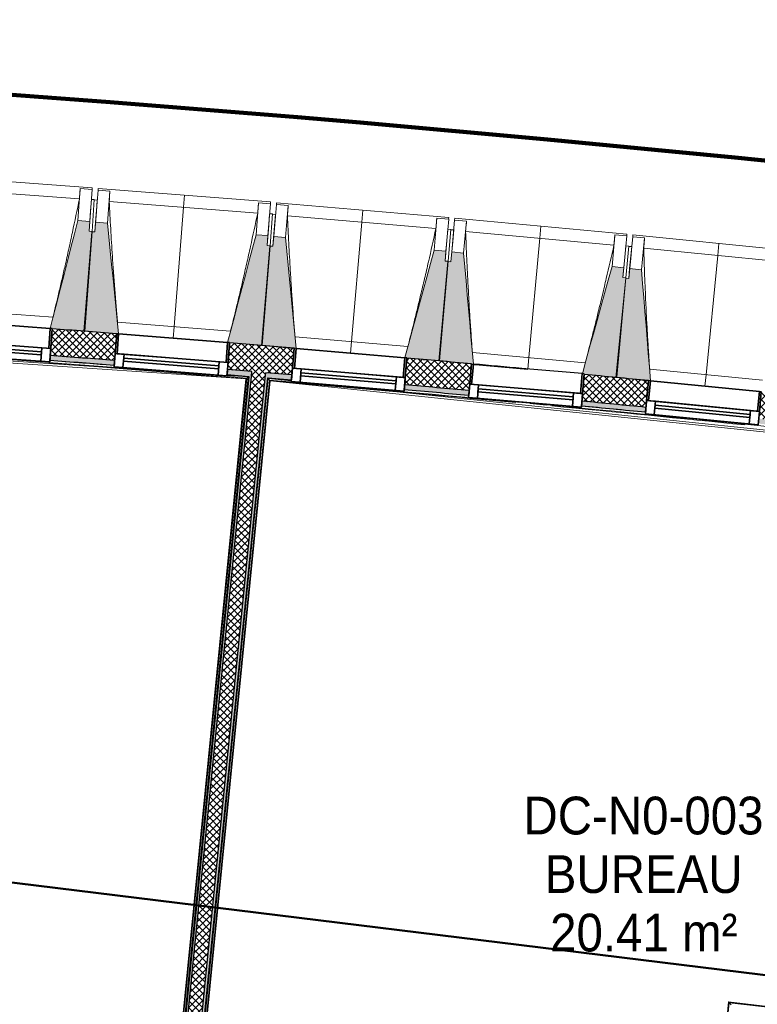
# Model space of a CAD drawing. Header units: centimetres. Extents: x -2631 to 8345, y -3715 to 485.
# Tile 36 of 82: x -1109 to -737, y -1789 to -1294. Entities that reach past the tile are written whole.
import ezdxf

# ---------------------------------------------------------------- set-up
doc = ezdxf.new("R2010")
doc.units = ezdxf.units.CM
for name, color, linetype, lineweight in [('0-1', 7, 'Continuous', 5), ('ANNOTATIONS-7', 7, 'Continuous', 50), ('HACHURE_C-3', 7, 'Continuous', 18), ('MENUISERIES', 7, 'Continuous', 18), ('MENUISERIES-1', 7, 'Continuous', 25), ('MUR', 7, 'Continuous', 25), ('MUR_C', 7, 'Continuous', 25), ('OSSATURE', 7, 'Continuous', 18), ('OSSATURE_C', 7, 'Continuous', 18), ('SERRU', 7, 'Continuous', 18), ('SERRU-traverse', 7, 'Continuous', 18), ('SOL', 7, 'Continuous', 25), ('Z', 7, 'Continuous', 18)]:
    doc.layers.add(name, color=color, linetype=linetype, lineweight=lineweight)
doc.layers.add('A-ANNO-NPLT', color=7, linetype='Continuous', lineweight=25, plot=False)
for name, color, linetype, lineweight, true_color in [('A-GLAZ-GLAS', 7, 'Continuous', 25, 0x5c63b1), ('ANNOTATIONS-6', 5, 'Continuous', 100, 0x0000ff), ('ETIQUETTE-1', 9, 'Continuous', 30, 0x808080), ('HACHURE_C-1', 7, 'Continuous', 25, 0xdadada), ('HACHURE_C-2', 7, 'Continuous', 5, 0xdadada), ('MENUISERIES-2', 7, 'Continuous', 25, 0x5c63b1), ('OSSATURE-1', 7, 'Continuous', 5, 0x787878), ('OSSATURE-2', 5, 'Continuous', 25, 0x0000ff)]:
    doc.layers.add(name, color=color, linetype=linetype, lineweight=lineweight, true_color=true_color)
doc.styles.add('Arial', font='arial.ttf', dxfattribs={"width": 0.9, "height": 19})
pattern_1 = [(45, (0, 0), (-1.767767, 1.767767), []), (135, (0, 0), (-1.767767, -1.767767), [])]

# ---------------------------------------------------------------- blocks, each defined once
blk = doc.blocks.new('XXX_VIDE FENETRE - 550-V11-2021_015_1114_DCE_1_50_Sols Chape')
at = {"layer": 'A-ANNO-NPLT'}
for p, q in [((-28.5, 0), (-28.5, -10)), ((-27.5, 0), (-28.5, 0)), ((-27.5, -10), (-27.5, 0)), ((28.5, 0), (27.5, 0)), ((27.5, 0), (27.5, -10)), ((28.5, -10), (28.5, 0)), ((-28.5, -10), (-27.5, -10)), ((-24, -10), (-28.5, -10)), ((-28.5, -10), (-28.5, -16.75)), ((-24, -16.75), (-24, -10)), ((24, -10), (24, -16.75)), ((28.5, -10), (24, -10)), ((27.5, -10), (28.5, -10)), ((28.5, -16.75), (28.5, -10)), ((-28.5, -16.75), (-24, -16.75)), ((24, -16.75), (28.5, -16.75))]:
    blk.add_line(p, q, dxfattribs=at)
at = {"layer": 'A-GLAZ-GLAS'}
for p, q in [((24, -12), (-24, -12)), ((-24, -12), (-24, -13.5)), ((-24, -13.5), (24, -13.5)), ((24, -13.5), (24, -12))]:
    blk.add_line(p, q, dxfattribs=at)
at = {"layer": 'MENUISERIES-1'}
for p, q in [((-27.51, 0), (27.51, 0)), ((-27.5, 0), (-27.5, -10)), ((27.5, 0), (-27.5, 0)), ((27.5, -10), (27.5, 0)), ((-28.5, -10), (-28.5, -0.07)), ((28.5, -0.07), (28.5, -10)), ((28.5, -10), (-28.5, -10)), ((-28.5, -16.75), (-28.5, -10)), ((-28.5, -10), (28.5, -10)), ((-27.5, -10), (27.5, -10)), ((24, -10), (-24, -10)), ((-24, -10.05), (-24, -16.75)), ((24, -16.75), (24, -10)), ((28.5, -10), (28.5, -16.75)), ((28.5, -16.75), (-28.5, -16.75)), ((-24, -16.75), (24, -16.75))]:
    blk.add_line(p, q, dxfattribs=at)
at = {"layer": 'MENUISERIES-2'}
for p, q in [((-24, -13.5), (-24, -12)), ((-24, -12), (24, -12)), ((24, -13.5), (-24, -13.5)), ((24, -12), (24, -13.5))]:
    blk.add_line(p, q, dxfattribs=at)
blk = doc.blocks.new('XXX_VIDE FENETRE - 550-V9-2021_015_1114_DCE_1_50_Sols Chape')
at = {"layer": 'A-ANNO-NPLT'}
for p, q in [((-28.5, 0), (-28.5, -10)), ((-27.5, 0), (-28.5, 0)), ((-27.5, -10), (-27.5, 0)), ((28.5, 0), (27.5, 0)), ((27.5, 0), (27.5, -10)), ((28.5, -10), (28.5, 0)), ((-28.5, -10), (-27.5, -10)), ((-24, -10), (-28.5, -10)), ((-28.5, -10), (-28.5, -16.75)), ((-24, -16.75), (-24, -10)), ((24, -10), (24, -16.75)), ((28.5, -10), (24, -10)), ((27.5, -10), (28.5, -10)), ((28.5, -16.75), (28.5, -10)), ((-28.5, -16.75), (-24, -16.75)), ((24, -16.75), (28.5, -16.75))]:
    blk.add_line(p, q, dxfattribs=at)
at = {"layer": 'A-GLAZ-GLAS'}
for p, q in [((24, -12), (-24, -12)), ((-24, -12), (-24, -13.5)), ((-24, -13.5), (24, -13.5)), ((24, -13.5), (24, -12))]:
    blk.add_line(p, q, dxfattribs=at)
at = {"layer": 'MENUISERIES-1'}
for p, q in [((-27.51, 0), (27.51, 0)), ((-27.5, 0), (-27.5, -10)), ((27.5, 0), (-27.5, 0)), ((27.5, -10), (27.5, 0)), ((-28.5, -10), (-28.5, -0.07)), ((28.5, -0.07), (28.5, -10)), ((28.5, -10), (-28.5, -10)), ((-28.5, -16.75), (-28.5, -10)), ((-28.5, -10), (28.5, -10)), ((-27.5, -10), (27.5, -10)), ((-24, -10), (-24, -16.75)), ((24, -10), (-24, -10)), ((24, -16.75), (24, -10)), ((28.5, -10), (28.5, -16.75)), ((28.5, -16.75), (-28.5, -16.75)), ((-24, -16.75), (24, -16.75))]:
    blk.add_line(p, q, dxfattribs=at)
at = {"layer": 'MENUISERIES-2'}
for p, q in [((-24, -13.5), (-24, -12)), ((-24, -12), (24, -12)), ((24, -13.5), (-24, -13.5)), ((24, -12), (24, -13.5))]:
    blk.add_line(p, q, dxfattribs=at)
blk = doc.blocks.new('XXX_VIDE FENETRE - 550-V10-2021_015_1114_DCE_1_50_Sols Chape')
at = {"layer": 'A-ANNO-NPLT'}
for p, q in [((-28.5, 0), (-28.5, -10)), ((-27.5, 0), (-28.5, 0)), ((-27.5, -10), (-27.5, 0)), ((28.5, 0), (27.5, 0)), ((27.5, 0), (27.5, -10)), ((28.5, -10), (28.5, 0)), ((-28.5, -10), (-27.5, -10)), ((-24, -10), (-28.5, -10)), ((-28.5, -10), (-28.5, -16.75)), ((-24, -16.75), (-24, -10)), ((24, -10), (24, -16.75)), ((28.5, -10), (24, -10)), ((27.5, -10), (28.5, -10)), ((28.5, -16.75), (28.5, -10)), ((-28.5, -16.75), (-24, -16.75)), ((24, -16.75), (28.5, -16.75))]:
    blk.add_line(p, q, dxfattribs=at)
at = {"layer": 'A-GLAZ-GLAS'}
for p, q in [((24, -12), (-24, -12)), ((-24, -12), (-24, -13.5)), ((-24, -13.5), (24, -13.5)), ((24, -13.5), (24, -12))]:
    blk.add_line(p, q, dxfattribs=at)
at = {"layer": 'MENUISERIES-1'}
for p, q in [((-28.5, 0), (0, 0)), ((-28.5, -10), (-28.5, 0)), ((-27.5, 0), (-27.5, -10)), ((27.5, 0), (-27.5, 0)), ((27.5, -10), (27.5, 0)), ((28.5, -0.25), (28.5, -10)), ((28.5, -10), (-28.5, -10)), ((-28.5, -16.75), (-28.5, -10)), ((-28.5, -10), (28.5, -10)), ((-27.5, -10), (27.5, -10)), ((-24, -10), (-24, -16.75)), ((24, -10), (-24, -10)), ((24, -16.75), (24, -10)), ((28.5, -10), (28.5, -16.75)), ((28.5, -16.75), (-28.5, -16.75)), ((-24, -16.75), (24, -16.75))]:
    blk.add_line(p, q, dxfattribs=at)
at = {"layer": 'MENUISERIES-2'}
for p, q in [((-24, -13.5), (-24, -12)), ((-24, -12), (24, -12)), ((24, -13.5), (-24, -13.5)), ((24, -12), (24, -13.5))]:
    blk.add_line(p, q, dxfattribs=at)
blk = doc.blocks.new('Garde-corps - Garde-corps-505703-2021_015_1114_DCE_1_50_Sols Chape')
at = {"layer": 'SERRU-traverse'}
for p, q in [((-1428.88, -1445.26), (-994.68, -1474.45)), ((-1400.36, -1446.14), (-1020.43, -1471.68)), ((-1103.66, -1465.66), (-1103.04, -1465.7)), ((-1093.37, -1465.25), (-1090.91, -1465.43)), ((-1090.91, -1465.43), (-1093.37, -1465.25)), ((-993.2, -1473.22), (-1040.97, -1954.87)), ((-1040.97, -1954.87), (-993.2, -1473.22)), ((-994.68, -1474.45), (-1034.67, -1877.58)), ((-994.5, -1474.3), (-1034.5, -1877.59)), ((-994.31, -1474.14), (-1034.11, -1875.43)), ((-993.53, -1473.49), (-1033.4, -1875.44)), ((-993.53, -1473.49), (-1033.4, -1875.44)), ((-1004.22, -1472.77), (-993.53, -1473.49)), ((-1004.18, -1472.31), (-993.2, -1473.22)), ((-993.2, -1473.22), (-1004.18, -1472.31)), ((-994.68, -1474.45), (-994.68, -1474.45))]:
    blk.add_line(p, q, dxfattribs=at)
at = {"layer": 'SERRU-traverse', "flags": 128}
for points in [[(-994.68, -1474.45), (-994.68, -1474.45), (-994.67, -1474.44), (-994.65, -1474.43), (-994.63, -1474.41), (-994.61, -1474.39), (-994.59, -1474.37), (-994.56, -1474.35), (-994.54, -1474.33), (-994.52, -1474.32), (-994.5, -1474.3)], [(-994.31, -1474.14), (-993.92, -1473.81), (-993.53, -1473.49)], [(-993.2, -1473.22), (-993.58, -1473.53), (-993.96, -1473.85)], [(-993.53, -1473.49), (-993.52, -1473.48), (-993.48, -1473.45), (-993.44, -1473.41), (-993.38, -1473.37), (-993.32, -1473.32), (-993.26, -1473.27), (-993.2, -1473.22)]]:
    blk.add_lwpolyline(points, dxfattribs=at)
at = {"layer": 'SERRU-traverse'}
for radius, start, end in [(13727.3, 85.24477, 87.064083), (13728.31, 85.524362, 85.642176), (13728.31, 85.524362, 85.642176), (13726.96, 85.246202, 85.659974)]:
    blk.add_arc((-2132.29, -15154.19), radius, start, end, dxfattribs=at)
blk = doc.blocks.new('Garde-corps - Garde-corps-505843-2021_015_1114_DCE_1_50_Sols Chape')
at = {"layer": 'SERRU-traverse'}
for p, q in [((-1031.59, -1956.5), (-983.73, -1474.01)), ((-983.73, -1474.01), (-1031.59, -1956.5)), ((-1023.35, -1876.44), (-983.46, -1474.33)), ((-1023.35, -1876.44), (-983.46, -1474.33)), ((-1022.69, -1878.76), (-982.67, -1475.29)), ((-1022.64, -1876.57), (-982.82, -1475.1)), ((-1022.52, -1878.78), (-982.52, -1475.47)), ((-983.73, -1474.01), (-971.83, -1475.01)), ((-971.83, -1475.01), (-983.73, -1474.01)), ((-983.46, -1474.33), (-971.87, -1475.53)), ((-982.52, -1475.47), (-460.03, -1529.47)), ((-959.15, -1476.84), (-458.87, -1528.55)), ((-851.77, -1486.92), (-843.53, -1487.69)), ((-825.85, -1488.18), (-809.75, -1489.73)), ((-809.75, -1489.73), (-825.85, -1488.18)), ((-808.44, -1489.86), (-793.65, -1491.3)), ((-793.65, -1491.3), (-808.44, -1489.86)), ((-798.12, -1492.05), (-777.13, -1494.12)), ((-751.79, -1787.89), (-771.35, -1976.73)), ((-751.65, -1788.07), (-771.2, -1976.91)), ((-751.49, -1788.27), (-771.04, -1977.1)), ((-493.83, -1818.1), (-751.79, -1787.89)), ((-493.69, -1818.28), (-751.65, -1788.07)), ((-493.54, -1818.48), (-751.49, -1788.27)), ((-751.49, -1788.27), (-750.86, -1789.06)), ((-750.59, -1789.39), (-751.21, -1788.62))]:
    blk.add_line(p, q, dxfattribs=at)
at = {"layer": 'SERRU-traverse', "flags": 128}
for points in [[(-983.73, -1474.01), (-983.42, -1474.38), (-983.1, -1474.76)], [(-982.82, -1475.1), (-983.14, -1474.72), (-983.46, -1474.33)]]:
    blk.add_lwpolyline(points, dxfattribs=at)
at = {"layer": 'SERRU-traverse'}
for radius, start, end in [(13727.3, 83.001273, 85.19666), (13727.12, 84.911937, 85.195943), (13726.96, 84.677453, 85.195271), (13728.31, 84.777165, 84.913087), (13728.31, 84.777165, 84.913087), (13726.96, 84.193646, 84.601317)]:
    blk.add_arc((-2132.29, -15154.19), radius, start, end, dxfattribs=at)
for points, knots in [([(-983.46, -1474.33), (-983.46, -1474.33), (-983.46, -1474.33), (-983.47, -1474.32), (-983.47, -1474.32), (-983.48, -1474.31), (-983.49, -1474.3), (-983.5, -1474.29), (-983.51, -1474.28), (-983.52, -1474.27), (-983.52, -1474.26), (-983.53, -1474.24), (-983.55, -1474.23), (-983.56, -1474.22), (-983.57, -1474.2), (-983.58, -1474.19), (-983.59, -1474.18), (-983.61, -1474.16), (-983.64, -1474.12), (-983.68, -1474.07), (-983.71, -1474.03), (-983.73, -1474.01)], [0, 0, 0, 0, 0.071429, 0.107143, 0.142857, 0.214286, 0.25, 0.285714, 0.321429, 0.357143, 0.392857, 0.428571, 0.464286, 0.5, 0.535714, 0.571429, 0.607143, 0.642857, 0.714286, 0.857143, 1, 1, 1, 1]), ([(-982.52, -1475.47), (-982.52, -1475.47), (-982.52, -1475.46), (-982.53, -1475.46), (-982.53, -1475.44), (-982.55, -1475.43), (-982.56, -1475.42), (-982.57, -1475.4), (-982.59, -1475.38), (-982.61, -1475.35), (-982.63, -1475.34), (-982.64, -1475.31), (-982.66, -1475.3), (-982.67, -1475.29)], [0.075, 0.075, 0.075, 0.075, 0.15, 0.2125, 0.275, 0.35, 0.425, 0.5, 0.6, 0.7, 0.775, 0.85, 1, 1, 1, 1]), ([(-751.79, -1787.89), (-751.79, -1787.89), (-751.79, -1787.89), (-751.78, -1787.91), (-751.77, -1787.92), (-751.75, -1787.94), (-751.74, -1787.96), (-751.73, -1787.97), (-751.71, -1787.99), (-751.7, -1788), (-751.69, -1788.02), (-751.68, -1788.03), (-751.67, -1788.04), (-751.66, -1788.06), (-751.65, -1788.07), (-751.65, -1788.07)], [0.1, 0.1, 0.1, 0.1, 0.2, 0.3, 0.4, 0.475, 0.55, 0.6, 0.65, 0.7, 0.75, 0.8, 0.85, 0.9, 1, 1, 1, 1])]:
    blk.add_open_spline(points, degree=3, knots=knots, dxfattribs=at)
blk = doc.blocks.new('B02_ARC_rvt-1-2021_015_1114_DCE_1_50_Sols Chape')
at = {"layer": 'HACHURE_C-1'}
h = blk.add_hatch(color=256, dxfattribs=at)
h.paths.add_polyline_path([(-261.58, -1553.93), (-261.24, -1551.46), (-292.42, -1547.2), (-292.75, -1549.68), (-265.48, -1553.4)])
h.paths.add_polyline_path([(-349.25, -1542.16), (-348.92, -1539.68), (-381.13, -1535.5), (-381.44, -1537.98), (-349.34, -1542.15)])
h.paths.add_polyline_path([(-437.99, -1530.83), (-437.68, -1528.35), (-450.05, -1526.82), (-450.34, -1529.3), (-438.08, -1530.82)])
h.paths.add_polyline_path([(-457.29, -1528.44), (-457, -1525.96), (-469.83, -1524.39), (-470.11, -1526.87), (-457.91, -1528.37)])
h.paths.add_polyline_path([(-526.7, -1520.09), (-526.43, -1517.61), (-558.78, -1513.84), (-559.05, -1516.32), (-526.81, -1520.08)])
h.paths.add_polyline_path([(-615.69, -1509.91), (-615.41, -1507.42), (-647.7, -1503.87), (-647.96, -1506.36), (-615.77, -1509.9)])
h.paths.add_polyline_path([(-704.64, -1500.31), (-704.38, -1497.83), (-736.69, -1494.49), (-736.93, -1496.97), (-704.72, -1500.3)])
h.paths.add_polyline_path([(-793.65, -1491.3), (-793.4, -1488.81), (-825.64, -1485.69), (-825.85, -1488.18), (-793.72, -1491.29)])
h.paths.add_polyline_path([(-882.61, -1482.87), (-882.4, -1480.38), (-914.83, -1477.46), (-915.04, -1479.95), (-882.69, -1482.87)])
h.paths.add_polyline_path([(-971.83, -1475.01), (-971.62, -1472.52), (-984.73, -1471.42), (-984.98, -1473.9), (-971.89, -1475.01)])
h.paths.add_polyline_path([(-991.95, -1473.32), (-991.71, -1470.83), (-1003.99, -1469.81), (-1004.18, -1472.31), (-992.58, -1473.27)])
h.paths.add_polyline_path([(-1061, -1467.74), (-1060.8, -1465.25), (-1093.19, -1462.75), (-1093.33, -1465.25), (-1061.06, -1467.74)])
h.paths.add_polyline_path([(-1150.21, -1461.05), (-1150.03, -1458.56), (-1182.34, -1456.28), (-1182.49, -1458.77), (-1150.27, -1461.05)])
h.paths.add_polyline_path([(-1239.36, -1454.95), (-1239.22, -1452.45), (-1271.72, -1450.37), (-1271.86, -1452.87), (-1239.42, -1454.94)])
h.paths.add_polyline_path([(-1328.76, -1449.41), (-1328.61, -1446.92), (-1361.04, -1445.05), (-1361.17, -1447.55), (-1328.8, -1449.41)])
h.paths.add_polyline_path([(-1418.09, -1444.47), (-1417.96, -1441.97), (-1431.16, -1441.29), (-1431.37, -1443.78), (-1418.13, -1444.47)])
h.paths.add_polyline_path([(-1438.36, -1443.43), (-1438.16, -1440.93), (-1450.39, -1440.32), (-1450.5, -1442.82), (-1438.99, -1443.39)])
h.paths.add_polyline_path([(-1507.44, -1440.1), (-1507.33, -1437.61), (-1539.78, -1436.17), (-1539.88, -1438.67), (-1507.48, -1440.1)])
h.paths.add_polyline_path([(-1596.83, -1436.32), (-1596.73, -1433.83), (-1629.19, -1432.6), (-1629.27, -1435.1), (-1596.86, -1436.32)])
h.paths.add_polyline_path([(-1686.23, -1433.13), (-1686.15, -1430.63), (-1718.62, -1429.61), (-1718.68, -1432.11), (-1686.26, -1433.12)])
h.paths.add_polyline_path([(-1775.66, -1430.51), (-1775.59, -1428.01), (-1808.06, -1427.21), (-1808.11, -1429.71), (-1775.68, -1430.51)])
h.paths.add_polyline_path([(-1865.1, -1428.48), (-1865.05, -1425.98), (-1897.53, -1425.38), (-1897.56, -1427.88), (-1865.11, -1428.48)])
h.paths.add_polyline_path([(-2320.77, -1427.17), (-2312.4, -1427.06), (-2312.47, -1424.56), (-2320.8, -1424.67), (-2320.77, -1427.15)])
h.paths.add_polyline_path([(-1954.55, -1427.03), (-1954.56, -1424.53), (-1987, -1424.15), (-1986.97, -1426.65), (-1954.56, -1427.03)])
h.paths.add_polyline_path([(-2255.4, -1426.43), (-2222.94, -1426.18), (-2222.98, -1423.68), (-2255.43, -1423.93)])
h.paths.add_polyline_path([(-2044.01, -1426.16), (-2044.02, -1423.66), (-2076.47, -1423.49), (-2076.47, -1425.99), (-2044.02, -1426.16)])
h.paths.add_polyline_path([(-2165.94, -1425.92), (-2133.48, -1425.88), (-2133.48, -1423.38), (-2165.95, -1423.42)])
blk.add_hatch(color=256, dxfattribs=at).paths.add_polyline_path([(-1039.81, -1955.82), (-991.95, -1473.32), (-993.2, -1473.27), (-1041.06, -1955.72)])
at = {"layer": 'HACHURE_C-2'}
blk.add_hatch(color=256, dxfattribs=at).paths.add_polyline_path([(-1031.59, -1956.5), (-983.73, -1474.01), (-984.98, -1473.96), (-1032.83, -1956.4)])
at = {"layer": 'HACHURE_C-3'}
h = blk.add_hatch(dxfattribs=at)
h.set_pattern_fill('FP_1', color=256, style=0, pattern_type=2)
h.set_pattern_definition(pattern_1)
h.paths.add_polyline_path([(-261.24, -1551.46), (-259.46, -1538.12), (-290.66, -1533.82), (-292.42, -1547.2), (-263.15, -1551.19)])
h.paths.add_polyline_path([(-348.92, -1539.68), (-347.16, -1526.3), (-379.46, -1522.11), (-381.09, -1535.51), (-349.34, -1539.63)])
h.paths.add_polyline_path([(-437.68, -1528.35), (-436.01, -1514.95), (-468.33, -1510.97), (-469.83, -1524.39), (-438.08, -1528.3)])
h.paths.add_polyline_path([(-526.43, -1517.61), (-524.93, -1504.19), (-557.28, -1500.42), (-558.78, -1513.84), (-526.81, -1517.56)])
h.paths.add_polyline_path([(-615.41, -1507.42), (-613.92, -1494), (-646.29, -1490.44), (-647.7, -1503.87), (-615.77, -1507.38)])
h.paths.add_polyline_path([(-704.38, -1497.83), (-703.01, -1484.39), (-735.36, -1481.05), (-736.69, -1494.49), (-704.72, -1497.79)])
h.paths.add_polyline_path([(-793.4, -1488.81), (-792.11, -1475.37), (-824.5, -1472.24), (-825.64, -1485.69), (-793.72, -1488.78)])
h.paths.add_polyline_path([(-882.4, -1480.38), (-881.25, -1466.93), (-913.69, -1464.01), (-914.83, -1477.46), (-882.69, -1480.36)])
h.paths.add_polyline_path([(-971.62, -1472.52), (-970.49, -1459.07), (-1002.93, -1456.36), (-1003.99, -1469.81), (-971.89, -1472.5)])
h.paths.add_polyline_path([(-1060.8, -1465.25), (-1059.77, -1451.79), (-1092.22, -1449.29), (-1093.19, -1462.75), (-1061.06, -1465.23)])
h.paths.add_polyline_path([(-1150.03, -1458.56), (-1149.09, -1445.09), (-1181.55, -1442.8), (-1182.34, -1456.28), (-1150.27, -1458.54)])
h.paths.add_polyline_path([(-1239.22, -1452.45), (-1238.42, -1438.97), (-1270.92, -1436.89), (-1271.72, -1450.37), (-1239.42, -1452.44)])
h.paths.add_polyline_path([(-1328.61, -1446.92), (-1327.82, -1433.44), (-1360.33, -1431.57), (-1361.04, -1445.05), (-1328.8, -1446.91)])
h.paths.add_polyline_path([(-1417.96, -1441.97), (-1417.25, -1428.49), (-1449.77, -1426.83), (-1450.39, -1440.32), (-1418.13, -1441.96)])
h.paths.add_polyline_path([(-1507.33, -1437.61), (-1506.71, -1424.12), (-1539.25, -1422.68), (-1539.78, -1436.17), (-1507.48, -1437.6)])
h.paths.add_polyline_path([(-1596.73, -1433.83), (-1596.2, -1420.34), (-1628.74, -1419.1), (-1629.19, -1432.6), (-1596.86, -1433.82)])
h.paths.add_polyline_path([(-1686.15, -1430.63), (-1685.73, -1417.13), (-1718.26, -1416.11), (-1718.62, -1429.61), (-1686.26, -1430.62)])
h.paths.add_polyline_path([(-1775.59, -1428.01), (-1775.24, -1414.52), (-1807.8, -1413.71), (-1808.06, -1427.21), (-1775.68, -1428.01)])
h.paths.add_polyline_path([(-1865.05, -1425.98), (-1864.78, -1412.48), (-1897.34, -1411.89), (-1897.48, -1425.39), (-1865.11, -1425.98)])
h.paths.add_polyline_path([(-2334.3, -1424.86), (-2312.43, -1424.56), (-2312.6, -1411.06), (-2334.51, -1411.36), (-2334.3, -1424.77)])
h.paths.add_polyline_path([(-1954.52, -1424.53), (-1954.34, -1411.03), (-1986.9, -1410.65), (-1986.97, -1424.15), (-1954.56, -1424.53)])
h.paths.add_polyline_path([(-2255.43, -1423.93), (-2222.95, -1423.68), (-2223.04, -1410.18), (-2255.6, -1410.43), (-2255.43, -1423.79)])
h.paths.add_polyline_path([(-2043.99, -1423.66), (-2043.9, -1410.16), (-2076.47, -1409.99), (-2076.47, -1423.49), (-2044.02, -1423.66)])
h.paths.add_polyline_path([(-2165.95, -1423.42), (-2133.47, -1423.38), (-2133.47, -1409.88), (-2166.04, -1409.92), (-2165.95, -1423.39)])
h = blk.add_hatch(dxfattribs=at)
h.set_pattern_fill('FP_1', color=256, style=0, pattern_type=2)
h.set_pattern_definition(pattern_1)
h.paths.add_polyline_path([(-1032.96, -1957.64), (-984.73, -1471.42), (-991.71, -1470.83), (-1039.93, -1957.07), (-1039.81, -1957.08)])
at = {"layer": 'MUR'}
for p, q in [((-1093.37, -1465.25), (-1092.22, -1449.29)), ((-1059.75, -1451.86), (-1061, -1467.74)), ((-1004.18, -1472.31), (-1002.93, -1456.36)), ((-970.48, -1459.14), (-971.83, -1475.01)), ((-915.04, -1479.95), (-913.69, -1464.01)), ((-881.26, -1467), (-882.61, -1482.87)), ((-825.85, -1488.18), (-824.5, -1472.24)), ((-792.09, -1475.44), (-793.65, -1491.3))]:
    blk.add_line(p, q, dxfattribs=at)
blk.add_arc((-2132.29, -15154.19), 13744.31, 84.671198, 84.773454, dxfattribs=at)
at = {"layer": 'MUR_C'}
for p, q in [((-1092.22, -1449.29), (-1093.37, -1465.25)), ((-1061, -1467.74), (-1059.74, -1451.79)), ((-1002.93, -1456.36), (-1004.18, -1472.31)), ((-971.83, -1475.01), (-970.47, -1459.07)), ((-913.69, -1464.01), (-915.04, -1479.95)), ((-991.71, -1470.83), (-1003.99, -1469.81)), ((-882.61, -1482.87), (-881.25, -1466.93)), ((-993.2, -1473.22), (-1041.06, -1955.72)), ((-1039.81, -1955.82), (-991.95, -1473.32)), ((-1032.83, -1956.4), (-984.98, -1473.9)), ((-1031.59, -1956.5), (-983.73, -1474.01)), ((-991.95, -1473.32), (-991.71, -1470.83)), ((-984.98, -1473.9), (-984.73, -1471.42)), ((-971.62, -1472.52), (-984.73, -1471.42)), ((-824.5, -1472.24), (-825.85, -1488.18)), ((-793.65, -1491.3), (-792.08, -1475.38))]:
    blk.add_line(p, q, dxfattribs=at)
at = {"layer": 'MUR_C', "flags": 128}
for points in [[(-1004.18, -1472.31), (-998.69, -1472.76), (-993.2, -1473.22)], [(-983.73, -1474.01), (-977.78, -1474.51), (-971.83, -1475.01)]]:
    blk.add_lwpolyline(points, dxfattribs=at)
at = {"layer": 'MUR_C'}
for radius, start, end in [(13744.31, 85.524338, 85.660104), (13744.31, 85.150956, 85.286722), (13728.31, 85.524362, 85.659852), (13730.81, 85.524359, 85.659891), (13744.31, 84.777576, 84.91334), (13744.31, 84.404192, 84.539953), (13728.31, 84.777165, 84.913087), (13730.81, 84.77723, 84.913127), (13728.31, 84.404215, 84.539265), (13730.81, 84.404212, 84.539372)]:
    blk.add_arc((-2132.29, -15154.19), radius, start, end, dxfattribs=at)
at = {"layer": 'SOL'}
for p, q in [((-905.49, -1464.74), (-904.49, -1464.83)), ((-904.49, -1464.83), (-905.49, -1464.74)), ((-993.2, -1473.22), (-1041.06, -1955.72)), ((-1041.06, -1955.72), (-993.2, -1473.22)), ((-993.2, -1473.22), (-1041.06, -1955.72)), ((-1041.06, -1955.72), (-993.2, -1473.22)), ((-1031.59, -1956.5), (-983.73, -1474.01)), ((-983.73, -1474.01), (-1031.59, -1956.5)), ((-1031.59, -1956.5), (-983.73, -1474.01)), ((-983.73, -1474.01), (-1031.59, -1956.5))]:
    blk.add_line(p, q, dxfattribs=at)
at = {"layer": 'MENUISERIES'}
for name, p, rotation in [('XXX_VIDE FENETRE - 550-V11-2021_015_1114_DCE_1_50_Sols Chape', (-1120.63, -1447.14), 355.8761407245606), ('XXX_VIDE FENETRE - 550-V9-2021_015_1114_DCE_1_50_Sols Chape', (-1031.33, -1454.02), 355.5030743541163), ('XXX_VIDE FENETRE - 550-V9-2021_015_1114_DCE_1_50_Sols Chape', (-942.08, -1461.49), 355.1300079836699), ('XXX_VIDE FENETRE - 550-V10-2021_015_1114_DCE_1_50_Sols Chape', (-852.87, -1469.53), 355.1300079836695), ('XXX_VIDE FENETRE - 550-V9-2021_015_1114_DCE_1_50_Sols Chape', (-763.72, -1478.16), 354.383875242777)]:
    blk.add_blockref(name, p, dxfattribs=dict(at, rotation=rotation))
at = {"layer": 'SERRU'}
for name in ['Garde-corps - Garde-corps-505703-2021_015_1114_DCE_1_50_Sols Chape', 'Garde-corps - Garde-corps-505843-2021_015_1114_DCE_1_50_Sols Chape']:
    blk.add_blockref(name, (0, 0), dxfattribs=at)
blk = doc.blocks.new('20_MUR PREFA_01 - Type 1-3119337-2021_015_1114_DCE_1_50_Sols Chape')
at = {"layer": 'Z'}
for p, q in [((0, 72.21), (0, 66.14)), ((0, 66.14), (0, 5.85)), ((0, 0.07), (0, 5.85))]:
    blk.add_line(p, q, dxfattribs=at)
blk = doc.blocks.new('B02_DC_STR_rvt-1-2021_015_1114_DCE_1_50_Sols Chape')
at = {"layer": 'OSSATURE-1'}
for points in [[(-1075.76, -1450.44), (-1072.14, -1400.35), (-1073.64, -1400.24), (-1073.28, -1395.26), (-1079.27, -1394.82), (-1093.19, -1449.12), (-1092.21, -1449.19), (-1092.21, -1449.26), (-1086.24, -1449.69)], [(-1058.76, -1451.87), (-1064.39, -1396.1), (-1070.37, -1395.63), (-1070.77, -1400.61), (-1072.26, -1400.49), (-1076.2, -1450.56), (-1059.75, -1451.86), (-1059.74, -1451.79), (-1059.46, -1451.81)], [(-986.48, -1457.62), (-982.54, -1407.55), (-984.03, -1407.43), (-983.64, -1402.45), (-989.62, -1401.98), (-1003.9, -1456.18), (-1002.92, -1456.26), (-1002.92, -1456.33), (-988.05, -1457.49)], [(-969.49, -1459.15), (-974.76, -1403.35), (-980.74, -1402.84), (-981.16, -1407.82), (-982.65, -1407.69), (-986.92, -1457.74), (-970.48, -1459.14), (-970.47, -1459.07), (-970.14, -1459.1)], [(-897.24, -1465.38), (-892.98, -1415.34), (-894.47, -1415.21), (-894.05, -1410.23), (-900.03, -1409.72), (-914.66, -1463.82), (-913.68, -1463.91), (-913.68, -1463.98), (-901.34, -1465.03)], [(-880.26, -1467.09), (-885.17, -1411.18), (-891.15, -1410.64), (-891.6, -1415.62), (-893.1, -1415.48), (-897.69, -1465.49), (-880.87, -1467.03)], [(-808.06, -1473.71), (-803.47, -1423.7), (-804.97, -1423.57), (-804.51, -1418.59), (-810.49, -1418.04), (-825.42, -1471.87), (-824.47, -1471.95), (-824.47, -1472.21), (-814.63, -1473.11)], [(-791.1, -1475.47), (-795.64, -1419.6), (-801.61, -1419.02), (-802.1, -1423.99), (-803.59, -1423.84), (-808.51, -1473.83), (-792.09, -1475.44), (-792.08, -1475.37)]]:
    blk.add_hatch(color=256, dxfattribs=at).paths.add_polyline_path(points)
at = {"layer": 'OSSATURE'}
for p, q in [((-1072.06, -1378.32), (-1158.83, -1372.06)), ((-1078.5, -1383.93), (-1153.26, -1378.54)), ((-1078.11, -1378.79), (-1079.27, -1394.82)), ((-1078.11, -1378.79), (-1072.12, -1379.22)), ((-1078.11, -1378.81), (-1078.11, -1378.79)), ((-1072.12, -1379.22), (-1073.28, -1395.26)), ((-1072.06, -1378.32), (-1072.13, -1379.24)), ((-1070.37, -1395.63), (-1069.11, -1379.6)), ((-1069.11, -1379.62), (-1069.04, -1378.7)), ((-1069.11, -1379.6), (-1063.13, -1380.07)), ((-982.31, -1385.52), (-1069.04, -1378.7)), ((-1064.39, -1396.1), (-1063.13, -1380.07)), ((-1063.13, -1380.07), (-1063.13, -1380.1)), ((-1072.48, -1384.21), (-1072.9, -1389.99)), ((-1070.99, -1384.31), (-1072.48, -1384.21)), ((-1070.99, -1384.31), (-1072.14, -1400.35)), ((-1069.5, -1384.58), (-1071, -1384.47)), ((-1069.96, -1390.37), (-1069.5, -1384.58)), ((-988.79, -1391.09), (-1063.51, -1385.21)), ((-988.36, -1385.95), (-989.62, -1401.98)), ((-988.37, -1385.98), (-988.36, -1385.95)), ((-988.36, -1385.95), (-982.38, -1386.42)), ((-982.38, -1386.42), (-983.64, -1402.45)), ((-982.31, -1385.52), (-982.38, -1386.45)), ((-979.37, -1386.85), (-979.29, -1385.92)), ((-892.61, -1393.3), (-979.29, -1385.92)), ((-1072.9, -1389.99), (-1073.64, -1400.24)), ((-1070.77, -1400.61), (-1069.96, -1390.37)), ((-982.77, -1391.41), (-983.23, -1397.19)), ((-981.28, -1391.52), (-982.77, -1391.41)), ((-981.28, -1391.52), (-982.54, -1407.55)), ((-980.74, -1402.84), (-979.37, -1386.82)), ((-979.37, -1386.82), (-973.39, -1387.33)), ((-974.76, -1403.35), (-973.39, -1387.33)), ((-973.39, -1387.33), (-973.39, -1387.36)), ((-979.8, -1391.8), (-981.29, -1391.67)), ((-980.29, -1397.58), (-979.8, -1391.8)), ((-899.12, -1398.83), (-973.81, -1392.47)), ((-898.66, -1393.7), (-900.03, -1409.72)), ((-898.67, -1393.72), (-898.66, -1393.7)), ((-898.66, -1393.7), (-892.68, -1394.21)), ((-892.68, -1394.21), (-894.05, -1410.23)), ((-892.61, -1393.3), (-892.69, -1394.23)), ((-891.15, -1410.64), (-889.68, -1394.63)), ((-889.68, -1394.65), (-889.6, -1393.72)), ((-889.68, -1394.63), (-883.7, -1395.17)), ((-802.96, -1401.67), (-889.6, -1393.72)), ((-885.17, -1411.18), (-883.7, -1395.17)), ((-883.7, -1395.17), (-883.7, -1395.2)), ((-983.23, -1397.19), (-984.03, -1407.43)), ((-981.16, -1407.82), (-980.29, -1397.58)), ((-893.11, -1399.19), (-893.6, -1404.97)), ((-891.61, -1399.32), (-893.11, -1399.19)), ((-891.61, -1399.32), (-892.98, -1415.34)), ((-890.13, -1399.6), (-891.63, -1399.47)), ((-890.67, -1405.38), (-890.13, -1399.6)), ((-809.51, -1407.16), (-884.15, -1400.31)), ((-893.6, -1404.97), (-894.47, -1415.21)), ((-891.6, -1415.62), (-890.67, -1405.38)), ((-809.02, -1402.03), (-810.49, -1418.04)), ((-809.02, -1402.03), (-803.04, -1402.58)), ((-809.02, -1402.05), (-809.02, -1402.03)), ((-803.04, -1402.58), (-804.51, -1418.59)), ((-802.96, -1401.67), (-803.04, -1402.6)), ((-801.61, -1419.02), (-800.04, -1403.01)), ((-800.04, -1403.04), (-799.95, -1402.11)), ((-800.04, -1403.01), (-794.07, -1403.6)), ((-713.37, -1410.63), (-799.95, -1402.11)), ((-795.64, -1419.6), (-794.07, -1403.6)), ((-794.07, -1403.6), (-794.07, -1403.63)), ((-803.5, -1407.55), (-804.03, -1413.33)), ((-802.01, -1407.69), (-803.5, -1407.55)), ((-802.01, -1407.69), (-803.47, -1423.7)), ((-800.53, -1407.99), (-802.02, -1407.84)), ((-801.09, -1413.77), (-800.53, -1407.99)), ((-719.95, -1416.07), (-794.55, -1408.74)), ((-804.03, -1413.33), (-804.97, -1423.57)), ((-802.1, -1423.99), (-801.09, -1413.77)), ((-1148.67, -1439.32), (-1091.77, -1443.42)), ((-1093.19, -1449.12), (-1148.08, -1445.16)), ((-1059.31, -1446.02), (-1002.44, -1450.5)), ((-1003.9, -1456.18), (-1058.76, -1451.87)), ((-970.01, -1453.31), (-913.16, -1458.15)), ((-914.66, -1463.82), (-969.49, -1459.15)), ((-880.75, -1461.17), (-823.94, -1466.38)), ((-852.87, -1469.53), (-880.27, -1467.02)), ((-791.54, -1469.62), (-734.76, -1475.2)), ((-736.34, -1480.85), (-791.1, -1475.47))]:
    blk.add_line(p, q, dxfattribs=at)
at = {"layer": 'OSSATURE', "flags": 128}
for points in [[(-1078.5, -1383.93), (-1078.43, -1382.91), (-1078.35, -1381.88), (-1078.27, -1380.86), (-1078.19, -1379.84), (-1078.11, -1378.81)], [(-1063.13, -1380.1), (-1063.21, -1381.12), (-1063.28, -1382.14), (-1063.36, -1383.17), (-1063.44, -1384.19), (-1063.51, -1385.21)], [(-988.79, -1391.09), (-988.71, -1390.07), (-988.62, -1389.04), (-988.54, -1388.02), (-988.45, -1387), (-988.37, -1385.98)], [(-973.39, -1387.36), (-973.47, -1388.38), (-973.56, -1389.4), (-973.64, -1390.42), (-973.72, -1391.45), (-973.81, -1392.47)], [(-899.12, -1398.83), (-899.03, -1397.81), (-898.94, -1396.79), (-898.85, -1395.77), (-898.76, -1394.74), (-898.67, -1393.72)], [(-883.7, -1395.2), (-883.79, -1396.22), (-883.88, -1397.24), (-883.97, -1398.27), (-884.06, -1399.29), (-884.15, -1400.31)], [(-809.51, -1407.16), (-809.41, -1406.14), (-809.32, -1405.12), (-809.22, -1404.1), (-809.12, -1403.07), (-809.02, -1402.05)], [(-794.07, -1403.63), (-794.16, -1404.65), (-794.26, -1405.67), (-794.35, -1406.69), (-794.45, -1407.71), (-794.55, -1408.74)]]:
    blk.add_lwpolyline(points, dxfattribs=at)
at = {"layer": 'OSSATURE'}
for points, knots in [([(-1091.78, -1443.43), (-1090.77, -1439.32), (-1089.25, -1432.98), (-1087.24, -1424.37), (-1085.58, -1417.09), (-1083.84, -1409.23), (-1081.41, -1397.99), (-1079.65, -1389.56), (-1078.5, -1383.93)], [0.0183438, 0.0183438, 0.0183438, 0.0183438, 0.2222222, 0.3333333, 0.4444444, 0.5833333, 0.7222222, 1, 1, 1, 1]), ([(-1063.51, -1385.21), (-1063.28, -1389.8), (-1062.91, -1396.69), (-1062.36, -1405.86), (-1061.88, -1413.32), (-1061.32, -1421.35), (-1060.67, -1429.95), (-1060, -1438.18), (-1059.53, -1443.54), (-1059.3, -1446.02)], [0, 0, 0, 0, 0.2222222, 0.3333333, 0.4444444, 0.5833333, 0.7222222, 0.8611111, 0.9816328, 0.9816328, 0.9816328, 0.9816328]), ([(-1002.45, -1450.5), (-1001.42, -1446.4), (-999.85, -1440.07), (-997.79, -1431.47), (-996.08, -1424.2), (-994.29, -1416.35), (-991.78, -1405.13), (-989.97, -1396.71), (-988.79, -1391.09)], [0.0183438, 0.0183438, 0.0183438, 0.0183438, 0.2222222, 0.3333333, 0.4444444, 0.5833333, 0.7222222, 1, 1, 1, 1]), ([(-973.81, -1392.47), (-973.61, -1397.06), (-973.28, -1403.95), (-972.79, -1413.12), (-972.36, -1420.59), (-971.85, -1428.62), (-971.26, -1437.23), (-970.64, -1445.46), (-970.2, -1450.82), (-969.99, -1453.31)], [0, 0, 0, 0, 0.2222222, 0.3333333, 0.4444444, 0.5833333, 0.7222222, 0.8611111, 0.9816328, 0.9816328, 0.9816328, 0.9816328]), ([(-913.17, -1458.15), (-912.11, -1454.06), (-910.5, -1447.74), (-908.39, -1439.16), (-906.64, -1431.9), (-904.79, -1424.06), (-902.21, -1412.86), (-900.34, -1404.45), (-899.12, -1398.83)], [0.0183438, 0.0183438, 0.0183438, 0.0183438, 0.2222222, 0.3333333, 0.4444444, 0.5833333, 0.7222222, 1, 1, 1, 1]), ([(-884.15, -1400.31), (-883.98, -1404.91), (-883.7, -1411.79), (-883.27, -1420.97), (-882.88, -1428.44), (-882.43, -1436.47), (-881.89, -1445.08), (-881.33, -1453.32), (-880.93, -1458.68), (-880.73, -1461.17)], [0, 0, 0, 0, 0.2222222, 0.3333333, 0.4444444, 0.5833333, 0.7222222, 0.8611111, 0.9816328, 0.9816328, 0.9816328, 0.9816328]), ([(-823.95, -1466.39), (-822.86, -1462.3), (-821.21, -1455.99), (-819.04, -1447.43), (-817.24, -1440.17), (-815.34, -1432.35), (-812.69, -1421.16), (-810.77, -1412.77), (-809.51, -1407.16)], [0.0183438, 0.0183438, 0.0183438, 0.0183438, 0.2222222, 0.3333333, 0.4444444, 0.5833333, 0.7222222, 1, 1, 1, 1]), ([(-794.55, -1408.74), (-794.41, -1413.33), (-794.17, -1420.22), (-793.8, -1429.4), (-793.59, -1434), (-793.48, -1436.3)], [0, 0, 0, 0, 0.2222222, 0.3333333, 0.4444444, 0.4444444, 0.4444444, 0.4444444]), ([(-793.48, -1436.3), (-793.35, -1439.17), (-793.06, -1444.91), (-792.58, -1453.52), (-792.07, -1461.76), (-791.71, -1467.13), (-791.53, -1469.62)], [0.4444444, 0.4444444, 0.4444444, 0.4444444, 0.5833333, 0.7222222, 0.8611111, 0.9816328, 0.9816328, 0.9816328, 0.9816328])]:
    blk.add_open_spline(points, degree=3, knots=knots, dxfattribs=at)
at = {"layer": 'OSSATURE_C'}
for p, q in [((-1073.28, -1395.26), (-1079.27, -1394.82)), ((-1073.64, -1400.24), (-1073.28, -1395.26)), ((-1070.37, -1395.63), (-1070.77, -1400.61)), ((-1064.39, -1396.1), (-1070.37, -1395.63)), ((-1072.26, -1400.49), (-1076.2, -1450.56)), ((-1075.76, -1450.44), (-1072.14, -1400.35)), ((-1072.14, -1400.35), (-1073.64, -1400.24)), ((-1070.77, -1400.61), (-1072.26, -1400.49)), ((-983.64, -1402.45), (-989.62, -1401.98)), ((-984.03, -1407.43), (-983.64, -1402.45)), ((-980.74, -1402.84), (-981.16, -1407.82)), ((-974.76, -1403.35), (-980.74, -1402.84)), ((-982.65, -1407.69), (-986.92, -1457.74)), ((-986.48, -1457.62), (-982.54, -1407.55)), ((-982.54, -1407.55), (-984.03, -1407.43)), ((-981.16, -1407.82), (-982.65, -1407.69)), ((-894.05, -1410.23), (-900.03, -1409.72)), ((-894.47, -1415.21), (-894.05, -1410.23)), ((-891.15, -1410.64), (-891.6, -1415.62)), ((-885.17, -1411.18), (-891.15, -1410.64)), ((-893.1, -1415.48), (-897.69, -1465.49)), ((-897.24, -1465.38), (-892.98, -1415.34)), ((-892.98, -1415.34), (-894.47, -1415.21)), ((-891.6, -1415.62), (-893.1, -1415.48)), ((-804.51, -1418.59), (-810.49, -1418.04)), ((-804.97, -1423.57), (-804.51, -1418.59)), ((-801.61, -1419.02), (-802.1, -1423.99)), ((-795.64, -1419.6), (-801.61, -1419.02)), ((-803.59, -1423.84), (-808.51, -1473.83)), ((-808.06, -1473.71), (-803.47, -1423.7)), ((-803.47, -1423.7), (-804.97, -1423.57)), ((-802.1, -1423.99), (-803.59, -1423.84)), ((-1092.22, -1449.26), (-1075.76, -1450.44)), ((-1076.2, -1450.56), (-1059.75, -1451.86)), ((-1002.93, -1456.32), (-986.48, -1457.62)), ((-986.92, -1457.74), (-970.48, -1459.14)), ((-913.69, -1463.97), (-897.24, -1465.38)), ((-897.69, -1465.49), (-880.26, -1467.09)), ((-824.49, -1472.21), (-808.06, -1473.71)), ((-808.51, -1473.83), (-792.09, -1475.44))]:
    blk.add_line(p, q, dxfattribs=at)
at = {"layer": 'OSSATURE_C', "flags": 128}
for points in [[(-1079.27, -1394.82), (-1081.01, -1401.62), (-1082.75, -1408.41), (-1084.5, -1415.21), (-1086.24, -1422), (-1087.98, -1428.8), (-1089.72, -1435.59), (-1091.47, -1442.39), (-1093.19, -1449.12)], [(-1058.76, -1451.87), (-1059.46, -1444.95), (-1060.16, -1437.98), (-1060.87, -1431), (-1061.57, -1424.02), (-1062.28, -1417.04), (-1062.98, -1410.06), (-1063.69, -1403.08), (-1064.39, -1396.1)], [(-989.62, -1401.98), (-991.41, -1408.76), (-993.2, -1415.55), (-994.98, -1422.33), (-996.77, -1429.11), (-998.56, -1435.9), (-1000.35, -1442.68), (-1002.13, -1449.46), (-1003.9, -1456.18)], [(-969.49, -1459.15), (-970.14, -1452.24), (-970.8, -1445.25), (-971.46, -1438.27), (-972.12, -1431.29), (-972.78, -1424.3), (-973.44, -1417.32), (-974.1, -1410.33), (-974.76, -1403.35)], [(-900.03, -1409.72), (-901.86, -1416.49), (-903.69, -1423.26), (-905.52, -1430.03), (-907.35, -1436.8), (-909.19, -1443.58), (-911.02, -1450.35), (-912.85, -1457.12), (-914.66, -1463.82)], [(-880.26, -1467.09), (-880.87, -1460.1), (-881.49, -1453.11), (-882.1, -1446.12), (-882.72, -1439.14), (-883.33, -1432.15), (-883.94, -1425.16), (-884.56, -1418.17), (-885.17, -1411.18)], [(-810.49, -1418.04), (-812.36, -1424.8), (-814.24, -1431.56), (-816.11, -1438.32), (-817.99, -1445.08), (-819.86, -1451.84), (-821.74, -1458.6), (-823.61, -1465.36), (-825.42, -1471.87)], [(-791.1, -1475.47), (-791.66, -1468.55), (-792.23, -1461.55), (-792.8, -1454.56), (-793.37, -1447.57), (-793.93, -1440.58), (-794.5, -1433.59), (-795.07, -1426.59), (-795.64, -1419.6)]]:
    blk.add_lwpolyline(points, dxfattribs=at)
at = {"layer": 'OSSATURE-2'}
for p, rotation in [((-1031.34, -1454.09), 355.5030743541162), ((-942.08, -1461.56), 355.1300079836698), ((-852.88, -1469.6), 354.7569416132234), ((-763.72, -1478.23), 354.383875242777)]:
    blk.add_blockref('20_MUR PREFA_01 - Type 1-3119337-2021_015_1114_DCE_1_50_Sols Chape', p, dxfattribs=dict(at, rotation=rotation))

msp = doc.modelspace()

# ---------------------------------------------------------------- linework, layer by layer
at = {"layer": 'ANNOTATIONS-6'}
msp.add_arc((-2138.417, -15254.541), 13960.706, 74.6988109, 91.2861431, dxfattribs=at)
at = {"layer": 'ANNOTATIONS-7'}
msp.add_line((-2587.102, -1546.764), (1928.983, -2101.27), dxfattribs=at)

# ---------------------------------------------------------------- block references
at = {"layer": '0-1'}
for name in ['B02_DC_STR_rvt-1-2021_015_1114_DCE_1_50_Sols Chape', 'B02_ARC_rvt-1-2021_015_1114_DCE_1_50_Sols Chape']:
    msp.add_blockref(name, (0, 0), dxfattribs=at)

# ---------------------------------------------------------------- texts
at = {"layer": 'ETIQUETTE-1', "char_height": 19, "attachment_point": 1, "style": 'Arial'}
for s, insert, width in [('DC-N0-003', (-855.047, -1684.617), 145.74679), ('BUREAU', (-844.331, -1714.052), 120.13287), ('20.41 m²', (-841.652, -1743.487), 113.27844)]:
    msp.add_mtext(s, dxfattribs=dict(at, insert=insert, width=width))

doc.saveas('drawing.dxf')
